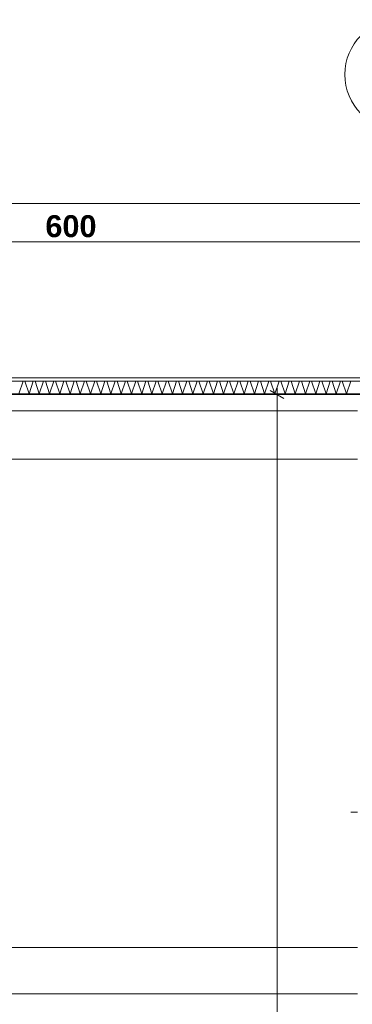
# Model space of a CAD drawing. Extents: x -7314 to 11761, y 144 to 9383.
# Tile 164 of 193: x 3883 to 4186, y 8201 to 9098. Entities that reach past the tile are written whole.
import ezdxf
from ezdxf.xclip import XClip

# ---------------------------------------------------------------- set-up
doc = ezdxf.new("R2010")
doc.units = 0
doc.header["$MEASUREMENT"] = 0
doc.header["$XCLIPFRAME"] = 0
doc.linetypes.add('Krawędzie ukryte', pattern=[68, 48, -20])
doc.linetypes.add('Wipeout_Contour', pattern=[20000, 0, -20000])
for name, color, linetype in [('FORMA - Arch 01 - 220-A Ściany', 7, 'Continuous'), ('FORMA - Arch 01 - 410-K Osie', 7, 'Continuous'), ('FORMA - Arch 02 - Ściany zewnętrzne', 7, 'Continuous'), ('FORMA - Arch 04 - Wymiary ogólne', 7, 'Continuous')]:
    doc.layers.add(name, color=color, linetype=linetype)
doc.styles.add('STYL_AUTOMATYCZNY_9', font='arial.ttf')

# ---------------------------------------------------------------- blocks, each defined once
blk = doc.blocks.new('*X410')
at = {"layer": 'FORMA - Arch 01 - 220-A Ściany', "color": 7, "linetype": 'Continuous', "lineweight": 5, "ltscale": 0.025}
for p, q in [((3885.8, 8768.9), (3881.97, 8757.4)), ((3891.3, 8757.4), (3887.47, 8768.9)), ((3895.13, 8768.9), (3891.3, 8757.4)), ((3900.63, 8757.4), (3896.8, 8768.9)), ((3904.47, 8768.9), (3900.63, 8757.4)), ((3909.97, 8757.4), (3906.13, 8768.9)), ((3913.8, 8768.9), (3909.97, 8757.4)), ((3919.3, 8757.4), (3915.47, 8768.9)), ((3923.13, 8768.9), (3919.3, 8757.4)), ((3928.63, 8757.4), (3924.8, 8768.9)), ((3932.47, 8768.9), (3928.63, 8757.4)), ((3937.97, 8757.4), (3934.13, 8768.9)), ((3941.8, 8768.9), (3937.97, 8757.4)), ((3947.3, 8757.4), (3943.47, 8768.9)), ((3951.13, 8768.9), (3947.3, 8757.4)), ((3956.63, 8757.4), (3952.8, 8768.9)), ((3960.47, 8768.9), (3956.63, 8757.4)), ((3965.97, 8757.4), (3962.13, 8768.9)), ((3969.8, 8768.9), (3965.97, 8757.4)), ((3975.3, 8757.4), (3971.47, 8768.9)), ((3979.13, 8768.9), (3975.3, 8757.4)), ((3984.63, 8757.4), (3980.8, 8768.9)), ((3988.47, 8768.9), (3984.63, 8757.4)), ((3993.97, 8757.4), (3990.13, 8768.9)), ((3997.8, 8768.9), (3993.97, 8757.4)), ((4003.3, 8757.4), (3999.47, 8768.9)), ((4007.13, 8768.9), (4003.3, 8757.4)), ((4012.63, 8757.4), (4008.8, 8768.9)), ((4016.47, 8768.9), (4012.63, 8757.4)), ((4021.97, 8757.4), (4018.13, 8768.9)), ((4025.8, 8768.9), (4021.97, 8757.4)), ((4031.3, 8757.4), (4027.47, 8768.9)), ((4035.13, 8768.9), (4031.3, 8757.4)), ((4040.63, 8757.4), (4036.8, 8768.9)), ((4044.47, 8768.9), (4040.63, 8757.4)), ((4049.97, 8757.4), (4046.13, 8768.9)), ((4053.8, 8768.9), (4049.97, 8757.4)), ((4059.3, 8757.4), (4055.47, 8768.9)), ((4063.13, 8768.9), (4059.3, 8757.4)), ((4068.63, 8757.4), (4064.8, 8768.9)), ((4072.47, 8768.9), (4068.63, 8757.4)), ((4077.97, 8757.4), (4074.13, 8768.9)), ((4081.8, 8768.9), (4077.97, 8757.4)), ((4087.3, 8757.4), (4083.47, 8768.9)), ((4091.13, 8768.9), (4087.3, 8757.4)), ((4096.63, 8757.4), (4092.8, 8768.9)), ((4100.47, 8768.9), (4096.63, 8757.4)), ((4105.97, 8757.4), (4102.13, 8768.9)), ((4109.8, 8768.9), (4105.97, 8757.4)), ((4115.3, 8757.4), (4111.47, 8768.9)), ((4119.13, 8768.9), (4115.3, 8757.4)), ((4124.63, 8757.4), (4120.8, 8768.9)), ((4128.47, 8768.9), (4124.63, 8757.4)), ((4133.97, 8757.4), (4130.13, 8768.9)), ((4137.8, 8768.9), (4133.97, 8757.4)), ((4143.3, 8757.4), (4139.47, 8768.9)), ((4147.13, 8768.9), (4143.3, 8757.4)), ((4152.63, 8757.4), (4148.8, 8768.9)), ((4156.47, 8768.9), (4152.63, 8757.4)), ((4161.97, 8757.4), (4158.13, 8768.9)), ((4165.8, 8768.9), (4161.97, 8757.4)), ((4171.3, 8757.4), (4167.47, 8768.9)), ((4175.13, 8768.9), (4171.3, 8757.4)), ((4180.63, 8757.4), (4176.8, 8768.9)), ((4184.47, 8768.9), (4180.63, 8757.4))]:
    blk.add_line(p, q, dxfattribs=at)
blk = doc.blocks.new('Rysunek_1_1', base_point=(4185.3, -5972.4))
at = {"layer": 'FORMA - Arch 01 - 410-K Osie', "color": 7, "linetype": 'Continuous', "lineweight": 13, "ltscale": 0.025}
blk.add_circle((4229.04, 9048.29), 50, dxfattribs=at)
at = {"layer": 'FORMA - Arch 04 - Wymiary ogólne', "color": 154, "linetype": 'Continuous', "lineweight": 13, "ltscale": 0.025}
for p, q in [((2018.1, 8930.89), (9134.24, 8930.89)), ((4229.04, 8895.89), (3629.04, 8895.89)), ((4190.62, 8698), (3209.71, 8698)), ((4190.62, 8376.19), (4184.5, 8376.19)), ((4190.62, 8253.04), (3209.71, 8253.04)), ((4190.62, 8210.86), (2427.21, 8210.86))]:
    blk.add_line(p, q, dxfattribs=at)
at = {"layer": 'FORMA - Arch 04 - Wymiary ogólne', "color": 154, "linetype": 'Continuous', "lineweight": 13, "insert": (3906.16, 8899.89), "char_height": 20, "width": 45.7634, "attachment_point": 7, "style": 'STYL_AUTOMATYCZNY_9'}
blk.add_mtext('\\A1;{\\pql;\\fArial|b1|i0|c238|p0;\\W1.000000;600}', dxfattribs=at)
at = {"color": 254, "linetype": 'Wipeout_Contour', "lineweight": 0, "ltscale": 43325.107899}
blk.add_wipeout([(9134.24, 8771.9), (2018.1, 8771.9), (2018.1, 8768.9), (9134.24, 8768.9)], dxfattribs=at).dxf.layer = 'FORMA - Arch 01 - 220-A Ściany'
at = {"color": 254, "linetype": 'Wipeout_Contour', "lineweight": 0, "ltscale": 38500.159546}
blk.add_wipeout([(4190.62, 8756.9), (3824.83, 8756.9), (3824.83, 8741.9), (4190.62, 8741.9)], dxfattribs=at).dxf.layer = 'FORMA - Arch 02 - Ściany zewnętrzne'
at = {"layer": 'FORMA - Arch 01 - 220-A Ściany', "color": 7, "linetype": 'Continuous', "lineweight": 18, "ltscale": 0.025}
blk.add_line((6805.94, 8768.9), (2018.1, 8768.9), dxfattribs=at)
at = {"layer": 'FORMA - Arch 02 - Ściany zewnętrzne', "color": 7, "linetype": 'Continuous', "lineweight": 13, "ltscale": 0.025, "flags": 128}
for points in [[(4190.62, 8756.9), (3824.83, 8756.9)], [(3824.83, 8741.9), (4190.62, 8741.9)]]:
    blk.add_lwpolyline(points, dxfattribs=at)
at = {"color": 254, "linetype": 'Wipeout_Contour', "lineweight": 0, "ltscale": 43325.107899}
blk.add_wipeout([(9134.24, 8771.9), (2018.1, 8771.9), (2018.1, 8768.9), (9134.24, 8768.9)], dxfattribs=at).dxf.layer = 'FORMA - Arch 01 - 220-A Ściany'
at = {"color": 254, "linetype": 'Wipeout_Contour', "lineweight": 0, "ltscale": 39534.067717}
blk.add_wipeout([(3824.83, 8757.4), (3824.83, 8756.9), (5251.51, 8756.9), (5251.51, 8757.4)], dxfattribs=at).dxf.layer = 'FORMA - Arch 01 - 220-A Ściany'
at = {"layer": 'FORMA - Arch 01 - 220-A Ściany', "linetype": 'Continuous', "lineweight": 5}
h = blk.add_hatch(dxfattribs=at)
h.set_pattern_fill('Aluminium_0001', style=0, pattern_type=2)
h.set_pattern_definition([(45, (4185.3, -5972.398), (-17.67767, 17.67767), []), (45, (4181.764, -5968.863), (-17.67767, 17.67767), []), (45, (4178.229, -5965.327), (-17.67767, 17.67767), [])])
h.paths.add_polyline_path([(3824.83, 8757.4), (3824.83, 8756.9), (5251.51, 8756.9), (5251.51, 8757.4)])
at = {"layer": 'FORMA - Arch 01 - 220-A Ściany', "color": 7, "linetype": 'Continuous', "lineweight": 13, "ltscale": 0.025}
blk.add_line((9134.24, 8771.9), (2018.1, 8771.9), dxfattribs=at)
at = {"layer": 'FORMA - Arch 01 - 220-A Ściany', "color": 7, "linetype": 'Continuous', "lineweight": 18, "ltscale": 0.025, "flags": 128}
blk.add_lwpolyline([(9134.24, 8771.9), (9134.24, 8768.9), (2018.1, 8768.9), (2018.1, 8771.9)], close=True, dxfattribs=at)
at = {"color": 254, "linetype": 'Wipeout_Contour', "lineweight": 0, "ltscale": 59326.742158}
blk.add_wipeout([(3824.83, 8759.9), (3824.83, 8757.4), (5251.51, 8757.4), (5251.51, 8759.9), (5251.51, 8768.9), (3824.83, 8768.9)], dxfattribs=at).dxf.layer = 'FORMA - Arch 01 - 220-A Ściany'
at = {"layer": 'FORMA - Arch 01 - 220-A Ściany', "color": 7, "linetype": 'Continuous', "lineweight": 25, "ltscale": 0.025}
blk.add_line((3824.83, 8757.4), (5251.51, 8757.4), dxfattribs=at)
at = {"layer": 'FORMA - Arch 01 - 220-A Ściany', "color": 7, "linetype": 'Continuous', "lineweight": 15, "ltscale": 0.025, "flags": 128}
blk.add_lwpolyline([(3824.83, 8756.9), (5251.51, 8756.9)], dxfattribs=at)
at = {"layer": 'FORMA - Arch 01 - 410-K Osie', "color": 7, "linetype": 'Krawędzie ukryte', "lineweight": 13, "ltscale": 0.025}
blk.add_line((9416.23, 8756.9), (587.6, 8756.9), dxfattribs=at)
at = {"layer": 'FORMA - Arch 04 - Wymiary ogólne', "color": 154, "linetype": 'Continuous', "lineweight": 13, "ltscale": 0.025}
for p, q in [((4126.79, 8756.9), (4108.04, 8756.9)), ((4123.66, 8753.29), (4111.16, 8760.51)), ((4117.41, 8756.9), (4117.41, 8763.01)), ((4117.41, 6001.9), (4117.41, 8756.9))]:
    blk.add_line(p, q, dxfattribs=at)
at = {"color": 7, "linetype": 'Continuous', "lineweight": 13, "ltscale": 0.025}
blk.add_blockref('*X410', (0, 0), dxfattribs=at)
at = {"color": 254, "linetype": 'Wipeout_Contour', "lineweight": 0, "ltscale": 43325.107899}
blk.add_wipeout([(9134.24, 8771.9), (2018.1, 8771.9), (2018.1, 8768.9), (9134.24, 8768.9)], dxfattribs=at).dxf.layer = 'FORMA - Arch 01 - 220-A Ściany'
at = {"color": 254, "linetype": 'Wipeout_Contour', "lineweight": 0, "ltscale": 38517.173272}
blk.add_wipeout([(3973.25, 8771.9), (3973.25, 8769.9), (3975.25, 8769.9), (3975.25, 8771.9)], dxfattribs=at).dxf.layer = 'FORMA - Arch 01 - 220-A Ściany'
at = {"color": 254, "linetype": 'Wipeout_Contour', "lineweight": 0, "ltscale": 38683.979038}
blk.add_wipeout([(4073.25, 8771.9), (4073.25, 8769.9), (4075.25, 8769.9), (4075.25, 8771.9)], dxfattribs=at).dxf.layer = 'FORMA - Arch 01 - 220-A Ściany'
at = {"color": 254, "linetype": 'Wipeout_Contour', "lineweight": 0, "ltscale": 38854.186796}
blk.add_wipeout([(4173.25, 8771.9), (4173.25, 8769.9), (4175.25, 8769.9), (4175.25, 8771.9)], dxfattribs=at).dxf.layer = 'FORMA - Arch 01 - 220-A Ściany'
at = {"layer": 'FORMA - Arch 01 - 220-A Ściany', "color": 7, "linetype": 'Continuous', "lineweight": 18, "ltscale": 0.025}
blk.add_line((5251.51, 8768.9), (3824.83, 8768.9), dxfattribs=at)
at = {"color": 254, "linetype": 'Wipeout_Contour', "lineweight": 0, "ltscale": 43325.107899}
blk.add_wipeout([(9134.24, 8771.9), (2018.1, 8771.9), (2018.1, 8768.9), (9134.24, 8768.9)], dxfattribs=at).dxf.layer = 'FORMA - Arch 01 - 220-A Ściany'
at = {"layer": 'FORMA - Arch 01 - 220-A Ściany', "color": 7, "linetype": 'Continuous', "lineweight": 13, "ltscale": 0.025}
blk.add_line((9134.24, 8771.9), (2018.1, 8771.9), dxfattribs=at)
at = {"layer": 'FORMA - Arch 01 - 220-A Ściany', "color": 7, "linetype": 'Continuous', "lineweight": 18, "ltscale": 0.025, "flags": 128}
blk.add_lwpolyline([(9134.24, 8771.9), (9134.24, 8768.9), (2018.1, 8768.9), (2018.1, 8771.9)], close=True, dxfattribs=at)
at = {"color": 254, "linetype": 'Wipeout_Contour', "lineweight": 0, "ltscale": 38517.173272}
blk.add_wipeout([(3973.25, 8771.9), (3973.25, 8769.9), (3975.25, 8769.9), (3975.25, 8771.9)], dxfattribs=at).dxf.layer = 'FORMA - Arch 01 - 220-A Ściany'
at = {"color": 254, "linetype": 'Wipeout_Contour', "lineweight": 0, "ltscale": 38683.979038}
blk.add_wipeout([(4073.25, 8771.9), (4073.25, 8769.9), (4075.25, 8769.9), (4075.25, 8771.9)], dxfattribs=at).dxf.layer = 'FORMA - Arch 01 - 220-A Ściany'
at = {"color": 254, "linetype": 'Wipeout_Contour', "lineweight": 0, "ltscale": 38854.186796}
blk.add_wipeout([(4173.25, 8771.9), (4173.25, 8769.9), (4175.25, 8769.9), (4175.25, 8771.9)], dxfattribs=at).dxf.layer = 'FORMA - Arch 01 - 220-A Ściany'
at = {"layer": 'FORMA - Arch 01 - 220-A Ściany', "color": 7, "linetype": 'Continuous', "lineweight": 13, "ltscale": 0.025}
for p, q in [((3973.25, 8771.9), (3975.25, 8771.9)), ((4073.25, 8771.9), (4075.25, 8771.9)), ((4173.25, 8771.9), (4175.25, 8771.9))]:
    blk.add_line(p, q, dxfattribs=at)
at = {"layer": 'FORMA - Arch 01 - 220-A Ściany', "color": 7, "linetype": 'Continuous', "lineweight": 18, "ltscale": 0.025, "flags": 128}
for points in [[(3973.25, 8771.9), (3973.25, 8769.9), (3975.25, 8769.9), (3975.25, 8771.9)], [(4073.25, 8771.9), (4073.25, 8769.9), (4075.25, 8769.9), (4075.25, 8771.9)], [(4173.25, 8771.9), (4173.25, 8769.9), (4175.25, 8769.9), (4175.25, 8771.9)]]:
    blk.add_lwpolyline(points, close=True, dxfattribs=at)
at = {"color": 254, "linetype": 'Wipeout_Contour', "lineweight": 0, "ltscale": 43325.107899}
blk.add_wipeout([(9134.24, 8771.9), (2018.1, 8771.9), (2018.1, 8768.9), (9134.24, 8768.9)], dxfattribs=at).dxf.layer = 'FORMA - Arch 01 - 220-A Ściany'
at = {"layer": 'FORMA - Arch 01 - 220-A Ściany', "color": 7, "linetype": 'Continuous', "lineweight": 18, "ltscale": 0.025}
blk.add_line((9134.24, 8768.9), (2018.1, 8768.9), dxfattribs=at)
at = {"color": 254, "linetype": 'Wipeout_Contour', "lineweight": 0, "ltscale": 43325.107899}
blk.add_wipeout([(9134.24, 8771.9), (2018.1, 8771.9), (2018.1, 8768.9), (9134.24, 8768.9)], dxfattribs=at).dxf.layer = 'FORMA - Arch 01 - 220-A Ściany'
at = {"layer": 'FORMA - Arch 01 - 220-A Ściany', "color": 7, "linetype": 'Continuous', "lineweight": 13, "ltscale": 0.025}
blk.add_line((9134.24, 8771.9), (2018.1, 8771.9), dxfattribs=at)
at = {"layer": 'FORMA - Arch 01 - 220-A Ściany', "color": 7, "linetype": 'Continuous', "lineweight": 18, "ltscale": 0.025, "flags": 128}
blk.add_lwpolyline([(9134.24, 8771.9), (9134.24, 8768.9), (2018.1, 8768.9), (2018.1, 8771.9)], close=True, dxfattribs=at)

msp = doc.modelspace()

# ---------------------------------------------------------------- block references
at = {"lineweight": 20}
ref = msp.add_blockref('Rysunek_1_1', (4185.29965, -5972.39804), dxfattribs=at)
XClip(ref).set_block_clipping_path([(254.0251470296, 246.5573808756), (9689.7973583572, 9358.9497337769)])

doc.saveas('drawing.dxf')
